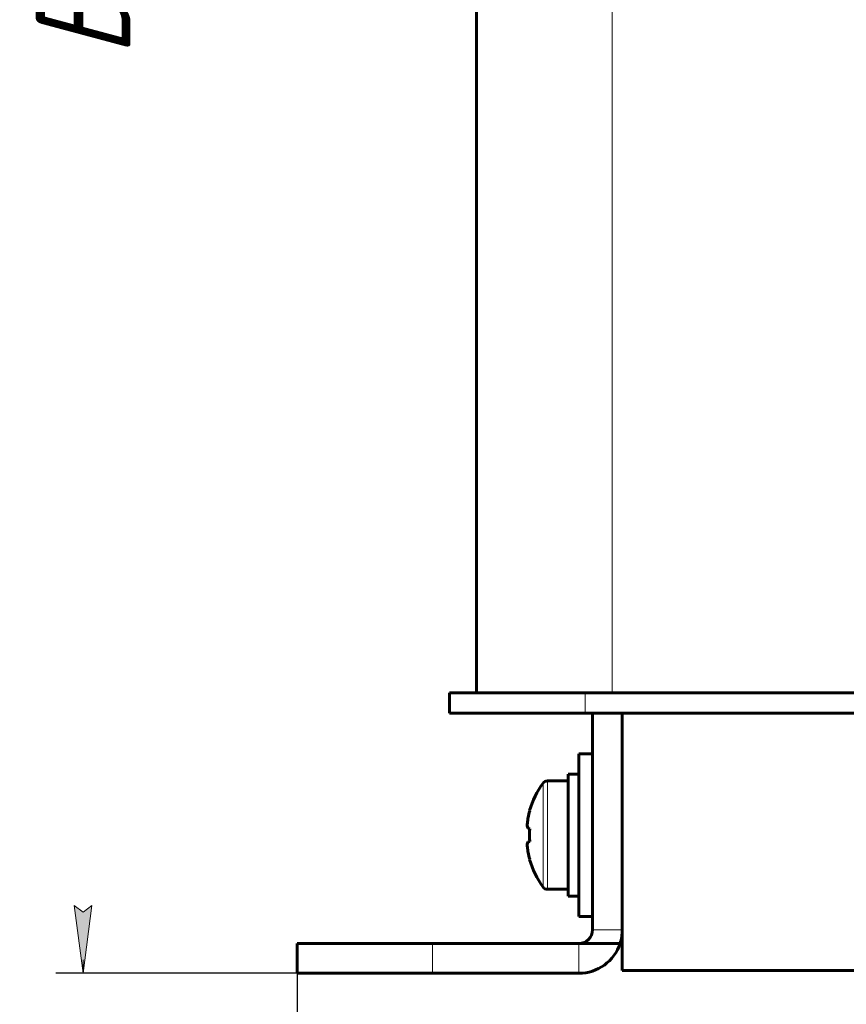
# Model space of a CAD drawing. Header units: millimetres. Extents: x 0 to 297, y 0 to 420.
# Tile 3 of 23: x 175 to 236, y 84 to 156. Entities that reach past the tile are written whole.
import ezdxf

# ---------------------------------------------------------------- set-up
doc = ezdxf.new("R2010")
doc.units = ezdxf.units.MM
doc.linetypes.add('K5LT_BASIC', pattern=[0])
doc.linetypes.add('K5LT_THIN', pattern=[0])
doc.layers.add('Системный слой', color=7, linetype='Continuous')
doc.styles.add('KDIMTEXTSTYLE', font='GOST_AU.SHX', dxfattribs={"width": 0.96, "oblique": 15, "height": 5})
doc.dimstyles.new('KDIMSTYLE (1.00)', dxfattribs={"dimtxt": 5, "dimasz": 1, "dimexe": 2, "dimexo": 0, "dimgap": 1, "dimtad": 1, "dimtxsty": 'KDIMTEXTSTYLE', "dimsah": 1, "dimcen": 0, "dimdle": 1, "dimadec": 0, "dimazin": 0, "dimtfac": 0.667, "dimtmove": 0, "dimatfit": 3, "dimfxl": 1, "dimtvp": 1, "dimtolj": 1, "dimtzin": 0, "dimarcsym": 0})

# ---------------------------------------------------------------- blocks, each defined once
blk = doc.blocks.new('U15')
at = {"layer": 'Системный слой', "color": 150, "linetype": 'K5LT_BASIC', "lineweight": 60, "true_color": 0x0080ff}
for p, q in [((216.249, 96.099), (216.249, 102.099)), ((216.249, 90.099), (216.249, 96.099))]:
    blk.add_line(p, q, dxfattribs=at)
blk = doc.blocks.new('U23')
at = {"layer": 'Системный слой', "color": 150, "linetype": 'K5LT_BASIC', "lineweight": 60, "true_color": 0x0080ff}
for p, q in [((215.449, 96.099), (215.449, 100.599)), ((215.449, 91.599), (215.449, 96.099))]:
    blk.add_line(p, q, dxfattribs=at)
blk = doc.blocks.new('U29')
at = {"layer": 'Системный слой', "color": 150, "linetype": 'K5LT_BASIC', "lineweight": 60, "true_color": 0x0080ff}
blk.add_line((219.449, 89.099), (219.449, 86.099), dxfattribs=at)
blk = doc.blocks.new('KDIMARROW_01')
at = {"layer": 'Системный слой'}
blk.add_hatch(color=0, dxfattribs=at).paths.add_polyline_path([(0, 0), (-5, 0.658), (-4.5, 0), (-5, -0.658)])
at = {"layer": 'Системный слой', "color": 0, "linetype": 'K5LT_THIN', "lineweight": 18}
for p, q in [((-4.5, 0), (-5, 0.658)), ((-5, 0.658), (0, 0)), ((0, 0), (-5, -0.658)), ((-5, -0.658), (-4.5, 0)), ((0, 0), (-1, 0))]:
    blk.add_line(p, q, dxfattribs=at)

msp = doc.modelspace()

# ---------------------------------------------------------------- linework, layer by layer
at = {"layer": 'Системный слой', "color": 150, "linetype": 'K5LT_BASIC', "lineweight": 60, "true_color": 0x0080ff}
for p, q in [((208.699, 106.599), (208.699, 168.599)), ((206.699, 106.599), (216.699, 106.599)), ((206.699, 105.099), (206.699, 106.599)), ((216.699, 106.599), (254.199, 106.599)), ((206.699, 105.099), (216.699, 105.099)), ((216.699, 105.099), (254.199, 105.099)), ((217.249, 89.099), (217.249, 105.099)), ((219.449, 105.099), (219.449, 89.099)), ((217.249, 102.099), (216.249, 102.099)), ((216.249, 100.599), (215.449, 100.599)), ((215.449, 100.099), (213.924, 100.099)), ((212.617, 97.889), (212.604, 97.905)), ((212.617, 96.561), (212.498, 96.601)), ((212.498, 96.601), (212.617, 96.561)), ((212.617, 95.637), (212.498, 95.598)), ((212.498, 95.598), (212.617, 95.637)), ((212.617, 94.31), (212.604, 94.293)), ((212.604, 94.293), (212.617, 94.31)), ((215.449, 92.099), (213.924, 92.099)), ((216.249, 91.599), (215.449, 91.599)), ((217.249, 90.099), (216.249, 90.099)), ((195.449, 88.099), (205.449, 88.099)), ((195.449, 85.899), (195.449, 88.099)), ((205.449, 88.099), (216.249, 88.099)), ((219.288, 88.099), (216.249, 88.099)), ((195.449, 85.899), (205.449, 85.899)), ((205.449, 85.899), (216.249, 85.899)), ((219.449, 86.099), (251.449, 86.099))]:
    msp.add_line(p, q, dxfattribs=at)
at = {"layer": 'Системный слой', "color": 7, "linetype": 'K5LT_THIN', "lineweight": 18}
for p, q in [((218.699, 106.599), (218.699, 168.599)), ((216.699, 105.099), (216.699, 106.599)), ((213.601, 92.263), (213.601, 99.935)), ((213.924, 92.099), (213.924, 100.099)), ((219.449, 89.099), (217.249, 89.099)), ((205.449, 85.899), (205.449, 88.099)), ((216.249, 85.899), (216.249, 88.099))]:
    msp.add_line(p, q, dxfattribs=at)
at = {"layer": 'Системный слой', "color": 150, "linetype": 'K5LT_BASIC', "lineweight": 60, "true_color": 0x0080ff}
for centre, radius, start, end in [((218.849, 96.099), 6.5, 143.83136, 163.86969), ((213.924, 99.699), 0.4, 90, 143.83136), ((218.849, 96.099), 6.5, 196.13031, 216.16864), ((213.924, 92.499), 0.4, 216.16864, 270), ((216.249, 89.099), 1, 270, 0), ((216.249, 89.099), 3.2, 341.79004, 0), ((216.249, 89.099), 3.2, 270, 341.79004)]:
    msp.add_arc(centre, radius, start, end, dxfattribs=at)
for points, knots in [([(212.426, 96.807), (212.43, 96.867), (212.448, 97.063), (212.475, 97.257), (212.498, 97.389)], [0, 0, 0, 0, 1.545766, 5, 5, 5, 5]), ([(212.498, 97.389), (212.49, 97.345), (212.479, 97.277), (212.461, 97.151), (212.443, 97.001), (212.431, 96.876), (212.426, 96.807)], [0, 0, 0, 0, 1.595362, 2.503074, 4.543677, 7, 7, 7, 7]), ([(212.498, 96.601), (212.493, 96.612), (212.485, 96.629), (212.456, 96.7), (212.437, 96.757), (212.426, 96.807)], [0, 0, 0, 0, 0.882291, 1.397759, 6, 6, 6, 6]), ([(212.617, 95.637), (212.602, 95.906), (212.6, 96.214), (212.615, 96.522), (212.617, 96.561)], [0, 0, 0, 0, 4.361945, 5, 5, 5, 5]), ([(212.617, 96.561), (212.602, 96.293), (212.6, 95.985), (212.615, 95.676), (212.617, 95.637)], [0, 0, 0, 0, 4.361945, 5, 5, 5, 5]), ([(212.498, 95.598), (212.493, 95.587), (212.485, 95.57), (212.456, 95.499), (212.437, 95.441), (212.426, 95.392)], [0, 0, 0, 0, 0.882291, 1.397759, 6, 6, 6, 6]), ([(212.426, 95.392), (212.43, 95.331), (212.448, 95.135), (212.475, 94.942), (212.498, 94.81)], [0, 0, 0, 0, 1.545766, 5, 5, 5, 5]), ([(212.498, 94.81), (212.49, 94.853), (212.479, 94.922), (212.461, 95.047), (212.443, 95.197), (212.431, 95.323), (212.426, 95.392)], [0, 0, 0, 0, 1.595362, 2.503074, 4.543677, 7, 7, 7, 7])]:
    msp.add_open_spline(points, degree=3, knots=knots, dxfattribs=at)
for points in [[(212.498, 97.389), (212.531, 97.557), (212.571, 97.724), (212.617, 97.889)], [(212.617, 97.889), (212.571, 97.724), (212.531, 97.557), (212.498, 97.389)], [(212.426, 96.807), (212.441, 96.743), (212.465, 96.674), (212.498, 96.601)], [(212.426, 95.392), (212.441, 95.456), (212.465, 95.525), (212.498, 95.598)], [(212.617, 94.31), (212.571, 94.474), (212.531, 94.641), (212.498, 94.81)], [(212.498, 94.81), (212.531, 94.641), (212.571, 94.474), (212.617, 94.31)]]:
    msp.add_open_spline(points, degree=3, dxfattribs=at)

# ---------------------------------------------------------------- block references
at = {"layer": 'Системный слой'}
for name in ['U29', 'U15', 'U23']:
    msp.add_blockref(name, (0, 0), dxfattribs=at)

# ---------------------------------------------------------------- dimensions: what is measured, and where the dimension line sits
at = {"layer": 'Системный слой', "color": 7}
msp.add_linear_dim(base=(179.645, 225.899), p1=(195.449, 85.899), p2=(211.949, 225.899), angle=90, location=(179.645, 155.899), text='\\H7.0;\\W0.965;\\Q15;\\H7.0;\\W0.965;\\Q15;\\Q15;В\\Q15;\\H5.00;', dimstyle='KDIMSTYLE (1.00)', override={"dimexo": 0, "dimblk1": 'KDIMARROW_01', "dimblk2": 'KDIMARROW_01', "dimse1": 0, "dimse2": 0, "dimclrt": 7, "dimtolj": 1}, dxfattribs=at).render()
msp.add_linear_dim(base=(195.449, 68.771), p1=(275.449, 85.899), p2=(195.449, 85.899), location=(235.449, 68.771), text='\\H7.0;\\W0.965;\\Q15;\\H7.0;\\W0.965;\\Q15;\\Q15;Г', dimstyle='KDIMSTYLE (1.00)', override={"dimexo": 0, "dimblk1": 'KDIMARROW_01', "dimblk2": 'KDIMARROW_01', "dimse1": 0, "dimse2": 0, "dimclrt": 7, "dimtolj": 1}, dxfattribs=at).render()

doc.saveas('drawing.dxf')
